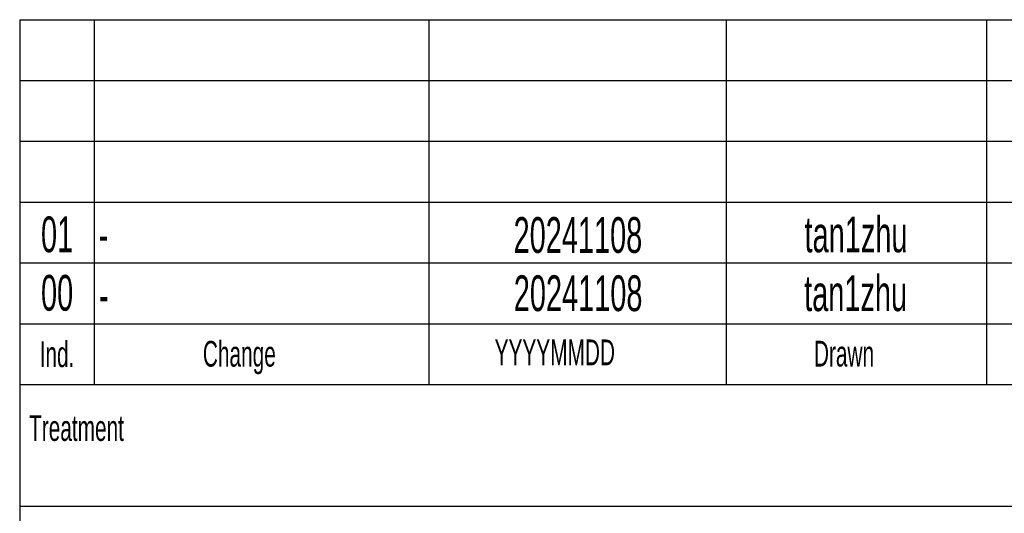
# Model space of a CAD drawing. Header units: millimetres. Extents: x 0 to 594, y 0 to 420.
# Tile 20 of 43: x 399 to 468, y 35 to 70. Entities that reach past the tile are written whole.
import ezdxf

# ---------------------------------------------------------------- set-up
doc = ezdxf.new("R2010")
doc.units = ezdxf.units.MM
doc.layers.add('FORMAT', color=7, linetype='Continuous')
doc.styles.add('SLDTEXTSTYLE1', font='TXT', dxfattribs={"width": 0.605})

msp = doc.modelspace()

# ---------------------------------------------------------------- linework, layer by layer
at = {"layer": 'FORMAT'}
for p, q in [((399.4, 69.5), (399.4, 10)), ((399.4, 69.5), (584, 69.5)), ((399.4, 69.5), (584, 69.5)), ((399.4, 69.5), (584, 69.5)), ((404.6, 69.5), (404.6, 44)), ((428, 69.5), (428, 44)), ((448.8, 69.5), (448.8, 44)), ((467, 69.5), (467, 44)), ((399.4, 65.25), (584, 65.25)), ((399.4, 65.25), (584, 65.25)), ((399.4, 61), (584, 61)), ((399.4, 56.75), (584, 56.75)), ((399.4, 52.5), (584, 52.5)), ((399.4, 48.25), (584, 48.25)), ((399.4, 44), (584, 44)), ((399.4, 35.5), (584, 35.5))]:
    msp.add_line(p, q, dxfattribs=at)

# ---------------------------------------------------------------- texts
at = {"layer": 'FORMAT', "style": 'SLDTEXTSTYLE1'}
for s, insert, char_height, attachment_point in [('01', (402.016, 55.747), 2.5, 2), ('tan1zhu', (457.884, 55.743), 2.5, 2), ('20241108', (438.437, 55.7), 2.5, 2), ('-', (404.922, 55.723), 2.5, 1), ('00', (402.016, 51.66), 2.5, 2), ('20241108', (438.451, 51.632), 2.5, 2), ('tan1zhu', (457.856, 51.633), 2.5, 2), ('-', (404.951, 51.501), 2.5, 1), ('Ind.', (402.01, 47.017), 1.8, 2), ('Change', (412.209, 47.051), 1.8, 1), ('YYYYMMDD', (432.613, 47.148), 1.8, 1), ('Drawn', (454.94, 47.059), 1.8, 1), ('Treatment', (400.054, 41.857), 1.8, 1)]:
    msp.add_mtext(s, dxfattribs=dict(at, insert=insert, char_height=char_height, attachment_point=attachment_point))

doc.saveas('drawing.dxf')
